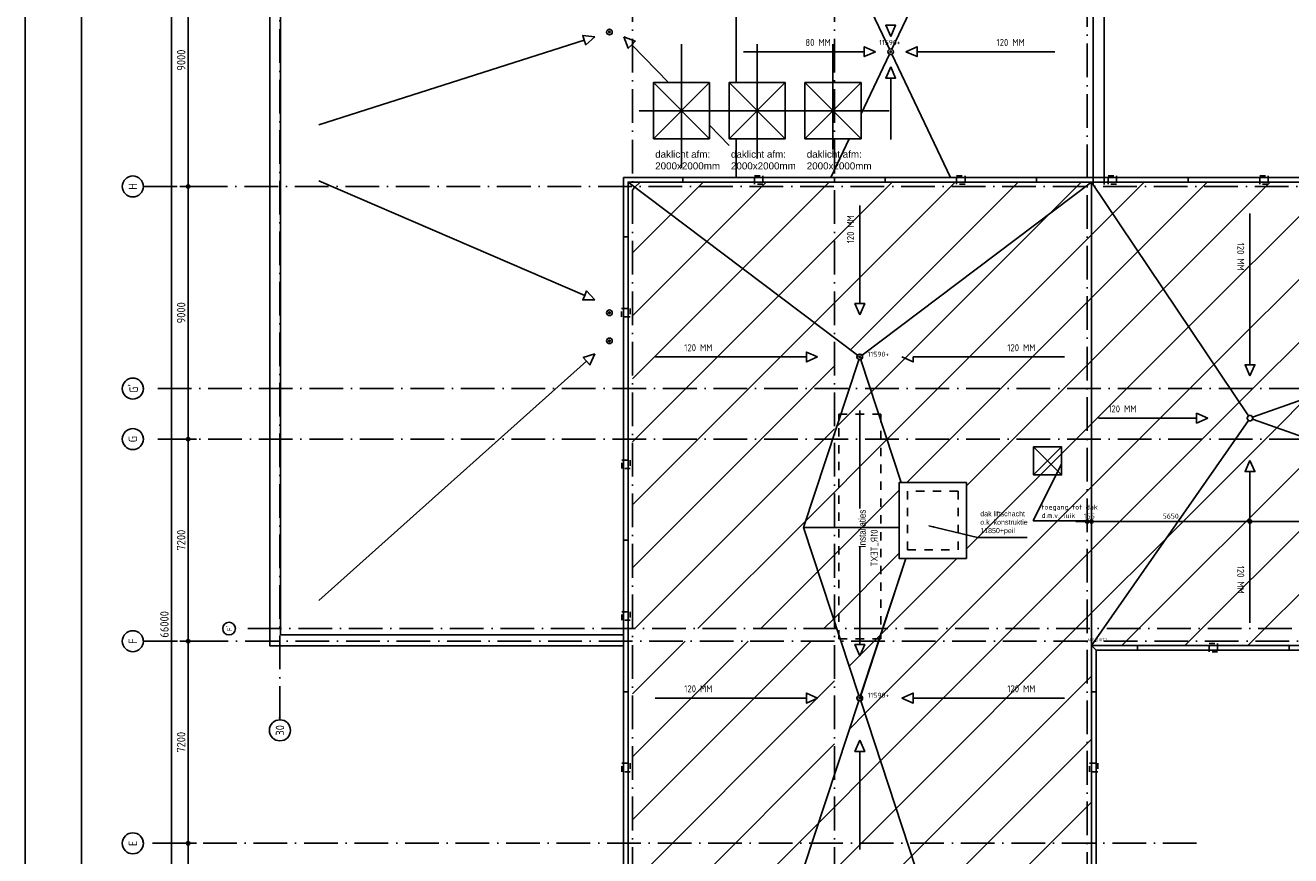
# Model space of a CAD drawing. Extents: x -9573 to 237800, y 0 to 168200.
# Tile 5 of 37: x -9573 to 35513, y 78140 to 107721. Entities that reach past the tile are written whole.
import ezdxf
from ezdxf.enums import TextEntityAlignment as Align

# ---------------------------------------------------------------- set-up
doc = ezdxf.new("R2010")
doc.units = 0
doc.header["$LTSCALE"] = 200
for name, pattern in [('DASHDOT', [9, 6, -1.5, 0, -1.5]), ('DASHED', [3, 1.5, -1.5]), ('HIDDEN', [2, 1, -1])]:
    doc.linetypes.add(name, pattern=pattern)
doc.layers.get('0').update_dxf_attribs({"linetype": 'CONTINUOUS'})
doc.layers.get('DEFPOINTS').update_dxf_attribs({"linetype": 'CONTINUOUS'})
for name, color, linetype in [('00KAD025', 2, 'CONTINUOUS'), ('00KAD070', 5, 'CONTINUOUS'), ('AL$1----_ALGEMEEN', 7, 'CONTINUOUS'), ('AL$1----_MAATVOERING', 7, 'CONTINUOUS'), ('AL$1----_TEKST', 7, 'CONTINUOUS'), ('AL$7----_STRAMIEN', 1, 'DASHDOT'), ('AL$8----_HULPLIJNEN', 2, 'CONTINUOUS'), ('AL27----_DAKEN', 7, 'CONTINUOUS'), ('AL27---_DAKAFSCHOT', 7, 'CONTINUOUS'), ('ALN-----_BLOCKNAAM', 2, 'CONTINUOUS'), ('BL$4----', 7, 'CONTINUOUS'), ('FUNKTIE', 6, 'CONTINUOUS'), ('MV-STRAMIEN', 7, 'CONTINUOUS')]:
    doc.layers.add(name, color=color, linetype=linetype)
doc.styles.get("Standard").update_dxf_attribs({"font": 'ISOCP'})
doc.styles.add('TECHNIC', font='technic_.ttf')
doc.dimstyles.new('018STIP100UIT', dxfattribs={"dimscale": 100, "dimtxt": 1.8, "dimasz": 2, "dimexe": 2, "dimexo": 3, "dimgap": 1, "dimtad": 1, "dimdec": 4, "dimrnd": 1, "dimtxsty": 'STANDARD', "dimblk": 'MSTR3', "dimblk1": 'MSTR3', "dimblk2": 'MSTR3', "dimsah": 1, "dimcen": 3, "dimdle": 1.25, "dimse1": 1, "dimse2": 1, "dimclrd": 256, "dimclre": 1, "dimclrt": 7, "dimazin": 3, "dimtfac": 0.75, "dimtdec": 4, "dimtix": 1, "dimtmove": 0, "dimatfit": 3, "dimtvp": 1.5, "dimtolj": 1, "dimtzin": 0})
doc.dimstyles.new('025RADI100UIT', dxfattribs={"dimscale": 100, "dimtxt": 2.5, "dimasz": 2, "dimexe": 2, "dimexo": 3, "dimgap": 1, "dimtad": 1, "dimdec": 4, "dimrnd": 1, "dimtxsty": 'STANDARD', "dimcen": 3, "dimdle": 1.25, "dimse1": 1, "dimse2": 1, "dimclrd": 7, "dimclre": 1, "dimazin": 3, "dimtfac": 0.75, "dimtdec": 4, "dimtofl": 0, "dimtmove": 0, "dimatfit": 3, "dimtvp": 1.5, "dimtolj": 1, "dimtzin": 0})
doc.dimstyles.new('030STIP100UIT', dxfattribs={"dimscale": 100, "dimtxt": 3, "dimasz": 2, "dimexe": 2, "dimexo": 3, "dimgap": 1, "dimtad": 1, "dimdec": 4, "dimrnd": 1, "dimtxsty": 'STANDARD', "dimblk": 'MSTR3', "dimcen": 3, "dimdle": 1.25, "dimse1": 1, "dimse2": 1, "dimclrd": 7, "dimclre": 1, "dimazin": 3, "dimtfac": 0.75, "dimtdec": 4, "dimtix": 1, "dimtmove": 0, "dimatfit": 3, "dimtvp": 1.5, "dimtolj": 1, "dimtzin": 0})

# ---------------------------------------------------------------- blocks, each defined once
blk = doc.blocks.new('01R_TEXT')
at = {"layer": 'ALN-----_BLOCKNAAM', "linetype": 'CONTINUOUS'}
blk.add_text('01R_TEXT', height=500, dxfattribs=at).set_placement((0, 0))
blk = doc.blocks.new('MSTR3')
at = {"color": 0, "linetype": 'CONTINUOUS'}
for p, q in [((-1, 0), (0, 0)), ((0, 1.5), (0, 0)), ((0, 0), (0, -1.5)), ((0, 0), (1.5, 0))]:
    blk.add_line(p, q, dxfattribs=at)
blk.add_circle((0, 0), 0.3, dxfattribs=at)
blk = doc.blocks.new('*D23')
at = {"linetype": 'BYBLOCK'}
for p, q in [((28060, 90046), (27860, 90046)), ((28260, 90046), (28415, 90046)), ((28615, 90046), (28815, 90046))]:
    blk.add_line(p, q, dxfattribs=at)
at = {"layer": 'DEFPOINTS', "color": 0, "linetype": 'BYBLOCK'}
for p in [(28415, 101826), (28260, 94780), (28415, 90046)]:
    blk.add_point(p, dxfattribs=at)
at = {"linetype": 'BYBLOCK', "xscale": 200, "yscale": 200, "zscale": 200}
blk.add_blockref('MSTR3', (28260, 90046), dxfattribs=at)
at = {"linetype": 'BYBLOCK', "xscale": 200, "yscale": 200, "zscale": 200, "rotation": 180}
blk.add_blockref('MSTR3', (28415, 90046), dxfattribs=at)
at = {"color": 7, "linetype": 'BYBLOCK', "insert": (28337, 90236), "char_height": 180, "attachment_point": 5}
blk.add_mtext('\\A1;155', dxfattribs=at)
blk = doc.blocks.new('*D29')
at = {"linetype": 'BYBLOCK'}
blk.add_line((39511, 90046), (34263, 90046), dxfattribs=at)
at = {"layer": 'DEFPOINTS', "color": 0, "linetype": 'BYBLOCK'}
for p in [(34063, 93726), (39711, 91726), (34063, 90046)]:
    blk.add_point(p, dxfattribs=at)
at = {"linetype": 'BYBLOCK', "xscale": 200, "yscale": 200, "zscale": 200, "rotation": 180}
blk.add_blockref('MSTR3', (34063, 90046), dxfattribs=at)
at = {"linetype": 'BYBLOCK', "xscale": 200, "yscale": 200, "zscale": 200}
blk.add_blockref('MSTR3', (39711, 90046), dxfattribs=at)
at = {"color": 7, "linetype": 'BYBLOCK', "insert": (36887, 90236), "char_height": 180, "attachment_point": 5}
blk.add_mtext('\\A1;5648', dxfattribs=at)
blk = doc.blocks.new('*D30')
at = {"linetype": 'BYBLOCK'}
blk.add_line((33863, 90046), (28612, 90046), dxfattribs=at)
at = {"layer": 'DEFPOINTS', "color": 0, "linetype": 'BYBLOCK'}
for p in [(28412, 102135), (34063, 93726), (28412, 90046)]:
    blk.add_point(p, dxfattribs=at)
at = {"linetype": 'BYBLOCK', "xscale": 200, "yscale": 200, "zscale": 200, "rotation": 180}
blk.add_blockref('MSTR3', (28412, 90046), dxfattribs=at)
at = {"linetype": 'BYBLOCK', "xscale": 200, "yscale": 200, "zscale": 200}
blk.add_blockref('MSTR3', (34063, 90046), dxfattribs=at)
at = {"color": 7, "linetype": 'BYBLOCK', "insert": (31238, 90236), "char_height": 180, "attachment_point": 5}
blk.add_mtext('\\A1;5650', dxfattribs=at)
blk = doc.blocks.new('1010')
at = {"layer": 'AL$7----_STRAMIEN', "color": 7, "linetype": 'CONTINUOUS'}
blk.add_circle((0, 750), 750, dxfattribs=at)
at = {"layer": 'ALN-----_BLOCKNAAM', "linetype": 'CONTINUOUS'}
blk.add_text('1010', height=100, dxfattribs=at).set_placement((0, 0))
blk = doc.blocks.new('*D62')
at = {"color": 7, "linetype": 'BYBLOCK'}
blk.add_line((-4367, 53581), (-4367, 119181), dxfattribs=at)
at = {"layer": 'DEFPOINTS', "color": 0, "linetype": 'BYBLOCK'}
for p in [(-5367, 119381), (-4367, 119381), (11165, 53381)]:
    blk.add_point(p, dxfattribs=at)
at = {"color": 7, "linetype": 'BYBLOCK', "xscale": 200, "yscale": 200, "zscale": 200}
for p, rotation in [((-4367, 119381), 90), ((-4367, 53381), 270)]:
    blk.add_blockref('MSTR3', p, dxfattribs=dict(at, rotation=rotation))
at = {"color": 0, "linetype": 'BYBLOCK', "insert": (-4617, 86381), "char_height": 300, "attachment_point": 5, "rotation": 90}
blk.add_mtext('\\A1;66000', dxfattribs=at)
blk = doc.blocks.new('*D68')
at = {"color": 7, "linetype": 'BYBLOCK'}
blk.add_line((-3770, 93181), (-3770, 101781), dxfattribs=at)
at = {"layer": 'DEFPOINTS', "color": 0, "linetype": 'BYBLOCK'}
for p in [(-3770, 101981), (-775, 101981), (-775, 92981)]:
    blk.add_point(p, dxfattribs=at)
at = {"color": 7, "linetype": 'BYBLOCK', "xscale": 200, "yscale": 200, "zscale": 200}
for p, rotation in [((-3770, 101981), 90), ((-3770, 92981), 270)]:
    blk.add_blockref('MSTR3', p, dxfattribs=dict(at, rotation=rotation))
at = {"color": 0, "linetype": 'BYBLOCK', "insert": (-4020, 97481), "char_height": 300, "attachment_point": 5, "rotation": 90}
blk.add_mtext('\\A1;9000', dxfattribs=at)
blk = doc.blocks.new('*D69')
at = {"color": 7, "linetype": 'BYBLOCK'}
blk.add_line((-3770, 85981), (-3770, 92781), dxfattribs=at)
at = {"layer": 'DEFPOINTS', "color": 0, "linetype": 'BYBLOCK'}
for p in [(-3770, 92981), (-775, 92981), (-775, 85781)]:
    blk.add_point(p, dxfattribs=at)
at = {"color": 7, "linetype": 'BYBLOCK', "xscale": 200, "yscale": 200, "zscale": 200}
for p, rotation in [((-3770, 92981), 90), ((-3770, 85781), 270)]:
    blk.add_blockref('MSTR3', p, dxfattribs=dict(at, rotation=rotation))
at = {"color": 0, "linetype": 'BYBLOCK', "insert": (-4020, 89381), "char_height": 300, "attachment_point": 5, "rotation": 90}
blk.add_mtext('\\A1;7200', dxfattribs=at)
blk = doc.blocks.new('*D70')
at = {"color": 7, "linetype": 'BYBLOCK'}
blk.add_line((-3770, 78781), (-3770, 85581), dxfattribs=at)
at = {"layer": 'DEFPOINTS', "color": 0, "linetype": 'BYBLOCK'}
for p in [(-3770, 85781), (-775, 85781), (-775, 78581)]:
    blk.add_point(p, dxfattribs=at)
at = {"color": 7, "linetype": 'BYBLOCK', "xscale": 200, "yscale": 200, "zscale": 200}
for p, rotation in [((-3770, 85781), 90), ((-3770, 78581), 270)]:
    blk.add_blockref('MSTR3', p, dxfattribs=dict(at, rotation=rotation))
at = {"color": 0, "linetype": 'BYBLOCK', "insert": (-4020, 82181), "char_height": 300, "attachment_point": 5, "rotation": 90}
blk.add_mtext('\\A1;7200', dxfattribs=at)
blk = doc.blocks.new('*D71')
at = {"color": 7, "linetype": 'BYBLOCK'}
blk.add_line((-3770, 71581), (-3770, 78381), dxfattribs=at)
at = {"layer": 'DEFPOINTS', "color": 0, "linetype": 'BYBLOCK'}
for p in [(-3770, 78581), (-775, 78581), (-775, 71381)]:
    blk.add_point(p, dxfattribs=at)
at = {"color": 7, "linetype": 'BYBLOCK', "xscale": 200, "yscale": 200, "zscale": 200}
for p, rotation in [((-3770, 78581), 90), ((-3770, 71381), 270)]:
    blk.add_blockref('MSTR3', p, dxfattribs=dict(at, rotation=rotation))
at = {"color": 0, "linetype": 'BYBLOCK', "insert": (-4020, 74981), "char_height": 300, "attachment_point": 5, "rotation": 90}
blk.add_mtext('\\A1;7200', dxfattribs=at)
blk = doc.blocks.new('*D83')
at = {"color": 7, "linetype": 'BYBLOCK'}
blk.add_line((-3770, 102181), (-3770, 110781), dxfattribs=at)
at = {"layer": 'DEFPOINTS', "color": 0, "linetype": 'BYBLOCK'}
for p in [(-5367, 110981), (-3770, 110981), (-279, 101981)]:
    blk.add_point(p, dxfattribs=at)
at = {"color": 7, "linetype": 'BYBLOCK', "xscale": 200, "yscale": 200, "zscale": 200}
for p, rotation in [((-3770, 110981), 90), ((-3770, 101981), 270)]:
    blk.add_blockref('MSTR3', p, dxfattribs=dict(at, rotation=rotation))
at = {"color": 0, "linetype": 'BYBLOCK', "insert": (-4020, 106481), "char_height": 300, "attachment_point": 5, "rotation": 90}
blk.add_mtext('\\A1;9000', dxfattribs=at)
blk = doc.blocks.new('1011')
at = {"layer": 'AL$7----_STRAMIEN', "color": 7, "linetype": 'CONTINUOUS'}
blk.add_circle((-750, 0), 750, dxfattribs=at)
at = {"layer": 'ALN-----_BLOCKNAAM', "linetype": 'CONTINUOUS'}
blk.add_text('1011', height=100, dxfattribs=at).set_placement((0, 0))

msp = doc.modelspace()

# ---------------------------------------------------------------- hatches: boundary and pattern name
at = {"layer": 'BL$4----'}
h = msp.add_hatch(dxfattribs=at)
h.set_pattern_fill('ANSI31', color=256, scale=500, style=0)
h.paths.add_polyline_path([(11905.12166, 102135.22757), (28414.76887, 102135.22757), (20160.12166, 95905.40396)])
h = msp.add_hatch(dxfattribs=at)
h.set_pattern_fill('ANSI31', color=256, scale=500, style=0)
h.paths.add_polyline_path([(19260.12166, 94780.58036), (19260.12166, 96584.43305), (12109.80749, 101980.58036), (12060.12166, 101980.58036), (12060.12166, 94780.58036)])
h.paths.add_polyline_path([(18256.60215, 96081.46126), (18656.60215, 95905.40396), (18256.60215, 95729.34667), (18256.60215, 95905.40396)], flags=16)
h.paths.add_polyline_path([(12060.12166, 94780.58036), (12060.12166, 92980.58036), (19197.24423, 92980.58036), (19260.12166, 93171.57618), (19260.12166, 94780.58036)])
h.paths.add_polyline_path([(12060.12166, 92980.58036), (12060.12166, 86230.58036), (19260.12166, 86230.58036), (19260.12166, 86488.97757), (18160.12166, 89830.22757), (19197.24423, 92980.58036)])
h.paths.add_polyline_path([(13842.52534, 96423.35438), (14917.52534, 96423.35438), (14917.52534, 96048.30516), (13842.52534, 96048.30516)], flags=24)
h = msp.add_hatch(dxfattribs=at)
h.set_pattern_fill('ANSI31', color=256, scale=500, style=0)
h.paths.add_polyline_path([(28414.76887, 102135.22757), (20239.94103, 95965.46765), (20260.12166, 95905.22757), (20192.59357, 95806.77052), (21633.31543, 91430.40149), (23960.12413, 91430.40149), (23960.12413, 88730.40396), (21798.03981, 88730.40396), (20185.12166, 83850.21251), (20260.12166, 83755.22757), (20191.39242, 83660.24262), (22160.12166, 77680.22757), (20191.39242, 71700.21251), (20260.12166, 71605.22757), (20191.39242, 71510.24262), (22160.12166, 65530.22757), (20191.39242, 59550.21251), (20260.12166, 59455.22757), (20239.94103, 59394.98749), (28414.76887, 53225.40396)])
h = msp.add_hatch(dxfattribs=at)
h.set_pattern_fill('ANSI31', color=256, scale=500, style=0)
h.paths.add_polyline_path([(33353.92556, 94780.58036), (28516.32191, 101980.58036), (28414.76887, 101980.58036), (28414.76887, 94780.58036)])
h.paths.add_polyline_path([(28414.76887, 94780.58036), (28414.76887, 92980.58036), (33543.07593, 92980.58036), (34005.55623, 93643.56381, -0.5272659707), (34006.99909, 93808.58476), (33353.92556, 94780.58036)])
h.paths.add_polyline_path([(32159.24936, 93901.63765), (32559.24936, 93725.58036), (32159.24936, 93549.52306), (32159.24936, 93725.58036)], flags=16)
h.paths.add_polyline_path([(28414.76887, 92980.58036), (28414.76887, 86230.58036), (28834.4486, 86230.58036), (33543.07593, 92980.58036)])
h.paths.add_polyline_path([(28950.7951, 94243.53077), (30025.7951, 94243.53077), (30025.7951, 93868.48156), (28950.7951, 93868.48156)], flags=24)
h.paths.add_polyline_path([(28144.71734, 90371.21576), (28530.17319, 90371.21576), (28530.17319, 90101.21576), (28144.71734, 90101.21576)], flags=9)
h.paths.add_polyline_path([(30967.52161, 90371.21576), (31507.66334, 90371.21576), (31507.66334, 90101.21576), (30967.52161, 90101.21576)], flags=24)
h = msp.add_hatch(dxfattribs=at)
h.set_pattern_fill('ANSI31', color=256, scale=500, style=0)
h.paths.add_polyline_path([(28412.41608, 102135.22757), (62305.12166, 102135.22757), (56654.76887, 93725.58036), (51006.76887, 95725.58036), (45358.76887, 93725.58036), (39710.76887, 95725.58036), (34062.76887, 93725.58036)])
h.paths.add_polyline_path([(28412.41608, 85625.58036), (62305.12166, 85625.58036), (56654.76887, 93725.58036), (51006.76887, 91725.58036), (45358.76887, 93725.58036), (39710.76887, 91725.58036), (34062.76887, 93725.58036)])
h = msp.add_hatch(dxfattribs=at)
h.set_pattern_fill('ANSI31', color=256, scale=500, style=0)
h.paths.add_polyline_path([(20127.64974, 95806.77052), (18160.12166, 89830.22757), (20128.8509, 83850.21251), (20191.39242, 83850.21251), (21798.03981, 88730.40396), (21560.12413, 88730.40396), (21560.12413, 91430.40149), (21633.31543, 91430.40149), (20192.59357, 95806.77052)])
h = msp.add_hatch(dxfattribs=at)
h.set_pattern_fill('ANSI31', color=256, scale=500, style=0)
h.paths.add_polyline_path([(34062.76887, 93725.58036), (39710.76887, 95725.58036), (45358.76887, 93725.58036), (51006.76887, 95725.58036), (56654.76887, 93725.58036), (51006.76887, 91725.58036), (45358.76887, 93725.58036), (39710.76887, 91725.58036)])
h = msp.add_hatch(dxfattribs=at)
h.set_pattern_fill('ANSI31', color=256, scale=500, style=0)
h.paths.add_polyline_path([(16881.02196, 56980.58036), (12060.12166, 56980.58036), (12060.12166, 53380.58036), (12110.74243, 53380.58036)])
h.paths.add_polyline_path([(18604.44996, 64180.58036), (12060.12166, 64180.58036), (12060.12166, 56980.58036), (16881.02196, 56980.58036), (19260.12166, 58776.02209), (19260.12166, 62188.97757)])
h.paths.add_polyline_path([(18256.60215, 59455.40396), (18256.60215, 59631.46126), (18656.60215, 59455.40396), (18256.60215, 59279.34667)], flags=16)
h.paths.add_polyline_path([(19260.12166, 68871.47757), (19260.12166, 71380.58036), (12060.12166, 71380.58036), (12060.12166, 64180.58036), (18604.44996, 64180.58036), (18160.12166, 65530.22757)])
h.paths.add_polyline_path([(18160.12166, 77680.22757), (18456.5341, 78580.58036), (12060.12166, 78580.58036), (12060.12166, 71380.58036), (19260.12166, 71380.58036), (19260.12166, 74338.97757)])
h.paths.add_polyline_path([(18256.60215, 71605.40396), (18256.60215, 71781.46126), (18656.60215, 71605.40396), (18256.60215, 71429.34667)], flags=16)
h.paths.add_polyline_path([(19260.12166, 85780.58036), (12060.12166, 85780.58036), (12060.12166, 78580.58036), (18456.5341, 78580.58036), (19260.12166, 81021.47757)])
h.paths.add_polyline_path([(18256.60215, 83755.40396), (18256.60215, 83931.46126), (18656.60215, 83755.40396), (18256.60215, 83579.34667)], flags=16)
h.paths.add_polyline_path([(12050.29171, 53355.91411), (12679.95161, 53355.91411), (12679.95161, 53504.89382), (12050.29171, 53504.89382)], flags=9)
h.paths.add_polyline_path([(13842.52534, 59973.35438), (14917.52534, 59973.35438), (14917.52534, 59598.30516), (13842.52534, 59598.30516)], flags=24)
h.paths.add_polyline_path([(13842.52534, 72123.35438), (14917.52534, 72123.35438), (14917.52534, 71748.30516), (13842.52534, 71748.30516)], flags=24)
h.paths.add_polyline_path([(12827.8931, 77256.21699), (15084.86696, 77256.21699), (15084.86696, 76986.21699), (12827.8931, 76986.21699)], flags=24)
h.paths.add_polyline_path([(13842.52534, 84273.35438), (14917.52534, 84273.35438), (14917.52534, 83898.30516), (13842.52534, 83898.30516)], flags=24)
h = msp.add_hatch(dxfattribs=at)
h.set_pattern_fill('ANSI31', color=256, scale=500, style=0)
edge = h.paths.add_edge_path()
edge.add_arc((20160.12166, 83755.22757), 100, 251.777519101, 288.222480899, ccw=False)
edge.add_line((20128.8509, 83660.24262), (18160.12166, 77680.22757))
edge.add_line((18160.12166, 77680.22757), (22160.12166, 77680.22757))
edge.add_line((22160.12166, 77680.22757), (20191.39242, 83660.24262))
edge = h.paths.add_edge_path()
edge.add_arc((20160.12166, 71605.22757), 100, 71.777519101, 108.222480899)
edge.add_line((20128.8509, 71700.21251), (18160.12166, 77680.22757))
edge.add_line((18160.12166, 77680.22757), (22160.12166, 77680.22757))
edge.add_line((22160.12166, 77680.22757), (20191.39242, 71700.21251))

# ---------------------------------------------------------------- linework, layer by layer
at = {"layer": '00KAD025', "linetype": 'CONTINUOUS'}
msp.add_line((-9573.16213, 168200), (-9573.16213, 0), dxfattribs=at)
at = {"layer": '00KAD070', "linetype": 'CONTINUOUS'}
msp.add_line((-7573.16213, 166200), (-7573.16213, 2000), dxfattribs=at)
at = {"layer": 'AL$1----_ALGEMEEN', "linetype": 'DASHED'}
msp.add_lwpolyline([(20909.94527, 93870.40396), (20909.94527, 85870.40396), (19409.94527, 85870.40396), (19409.94527, 93870.40396)], close=True, dxfattribs=at)
at = {"layer": 'AL$7----_STRAMIEN', "color": 1}
for p, q in [((28260.12166, 128672.44825), (28260.12166, 48441.6449)), ((-499.87834, 82980.29002), (-499.87834, 124517.90623)), ((12060.12166, 48441.6449), (12060.12166, 124517.90623)), ((32160.12166, 78580.58036), (-5367.20421, 78580.58036))]:
    msp.add_line(p, q, dxfattribs=at)
for points in [[(19260.12166, 48441.6449), (19260.12166, 124493.05023)], [(-5367.20421, 101980.58036), (233965.12151, 101980.58036)], [(233960.29813, 94780.58036), (-5367.20421, 94780.58036)], [(233960.29813, 92980.58036), (-5367.20421, 92980.58036)], [(233568.74068, 86230.58036), (-2089.62728, 86230.58036)], [(84060.12166, 85780.58036), (-5351.03716, 85780.58036)]]:
    msp.add_lwpolyline(points, dxfattribs=at)
at = {"layer": 'AL$8----_HULPLIJNEN'}
for points in [[(13803.93484, 107055.58038), (13803.93484, 102649.06785)], [(16503.93484, 107055.58038), (16503.93484, 102980.74522)], [(19203.93484, 107055.58038), (19203.93484, 103291.6925)], [(12295.12166, 104680.58035), (21205.12166, 104680.58035)]]:
    msp.add_lwpolyline(points, dxfattribs=at)
at = {"layer": 'AL27----_DAKEN'}
for p, q in [((15760.12166, 119990.58036), (15760.12166, 105680.58035)), ((19260.12166, 110980.58036), (21217.1283, 106870.86641)), ((23260.12166, 110980.58036), (21303.11502, 106870.86641)), ((10343.84779, 107194.8403), (890.80393, 104181.12608)), ((10343.84779, 107194.8403), (890.80393, 104181.12608)), ((12033.55188, 107028.98402), (13339.26739, 105680.58035)), ((20319.4016, 106780.58036), (16016.30848, 106780.58036)), ((20203.93484, 104562.58804), (21217.1283, 106690.2943)), ((23393.62299, 102300.22757), (21303.11502, 106690.2943)), ((22200.84172, 106780.58036), (27114.43941, 106780.58036)), ((12803.93484, 103680.58035), (14803.93484, 105680.58035)), ((14803.93484, 103680.58035), (12803.93484, 105680.58035)), ((15503.93484, 103680.58035), (17503.93484, 105680.58035)), ((17503.93484, 103680.58035), (15503.93484, 105680.58035)), ((18203.93484, 103680.58035), (20203.93484, 105680.58035)), ((20203.93484, 103680.58035), (18203.93484, 105680.58035)), ((21260.12166, 105839.86029), (21260.12166, 103656.90017)), ((14803.93484, 104168.02808), (15503.93484, 103445.14277)), ((15760.12166, 103680.58035), (15760.12166, 102300.22757)), ((19126.62033, 102300.22757), (19783.93118, 103680.58035)), ((10357.62174, 98099.34083), (890.80393, 102180.03463))]:
    msp.add_line(p, q, dxfattribs=at)
at = {"layer": 'AL27----_DAKEN', "color": 1}
for points in [[(11740.12193, 85620.58036), (-864.87832, 85620.58036), (-864.87832, 119990.58036), (28870.12166, 119990.58036), (28870.12166, 102050.58036)], [(11740.12193, 86010.58036), (-474.87832, 86010.58036), (-474.87832, 119600.58036), (28480.12166, 119600.58036), (28480.12166, 102050.58036)]]:
    msp.add_lwpolyline(points, dxfattribs=at)
at = {"layer": 'AL27----_DAKEN'}
for points in [[(10724.94899, 107316.33874), (10290.37107, 107362.57941), (10343.84779, 107194.8403)], [(10724.94899, 107316.33874), (10397.3245, 107027.10118), (10343.84779, 107194.8403)], [(11755.29433, 107316.33874), (12160.02912, 107151.45721), (12033.55188, 107028.98402)], [(11755.29433, 107316.33874), (11907.07465, 106906.51084), (12033.55188, 107028.98402)], [(21260.12166, 107321.30042), (21084.06436, 107721.30042), (21260.12166, 107721.30042)], [(21260.12166, 107321.30042), (21436.17895, 107721.30042), (21260.12166, 107721.30042)], [(20719.4016, 106780.58036), (20319.4016, 106956.63765), (20319.4016, 106780.58036)], [(21800.84172, 106780.58036), (22200.84172, 106956.63765), (22200.84172, 106780.58036)], [(20719.4016, 106780.58036), (20319.4016, 106604.52306), (20319.4016, 106780.58036)], [(21800.84172, 106780.58036), (22200.84172, 106604.52306), (22200.84172, 106780.58036)], [(21260.12166, 106239.86029), (21084.06436, 105839.86029), (21260.12166, 105839.86029)], [(21260.12166, 106239.86029), (21436.17895, 105839.86029), (21260.12166, 105839.86029)], [(28414.76887, 85625.58036), (28414.76887, 101825.58036), (28414.76887, 102135.22757)], [(20160.12166, 97808.92347), (20160.12166, 101305.46167)], [(34062.76887, 95629.09987), (34062.76887, 101019.88777)], [(10724.94899, 97941.00356), (10287.93066, 97937.66422), (10357.62174, 98099.34083)], [(10724.94899, 97941.00356), (10427.31281, 98261.01743), (10357.62174, 98099.34083)], [(20160.12166, 97408.92347), (19984.06436, 97808.92347), (20160.12166, 97808.92347)], [(20160.12166, 97408.92347), (20336.17895, 97808.92347), (20160.12166, 97808.92347)], [(18656.60215, 95905.40396), (18256.60215, 96081.46126), (18256.60215, 95905.40396)], [(10426.7027, 95753.60669), (890.80393, 87231.12608)], [(10724.94899, 96020.15715), (10309.38231, 95884.87778), (10426.7027, 95753.60669)], [(10724.94899, 96020.15715), (10544.02308, 95622.3356), (10426.7027, 95753.60669)], [(18256.60215, 95905.40396), (12865.81425, 95905.40396)], [(18656.60215, 95905.40396), (18256.60215, 95729.34667), (18256.60215, 95905.40396)], [(21663.64117, 95905.40396), (22063.64117, 95729.34667), (22063.64117, 95905.40396)], [(22063.64117, 95905.40396), (27454.42907, 95905.40396)], [(34062.76887, 95229.09987), (33886.71157, 95629.09987), (34062.76887, 95629.09987)], [(34062.76887, 95229.09987), (34238.82617, 95629.09987), (34062.76887, 95629.09987)], [(20160.12166, 94001.88445), (20160.12166, 90505.34625)], [(32559.24936, 93725.58036), (32159.24936, 93901.63765), (32159.24936, 93725.58036)], [(32159.24936, 93725.58036), (28662.71116, 93725.58036)], [(32559.24936, 93725.58036), (32159.24936, 93549.52306), (32159.24936, 93725.58036)], [(26350.12156, 92702.15261), (27350.12156, 91702.15261)], [(27350.12156, 92702.15261), (26350.12156, 91702.15261)], [(34062.76887, 92222.06085), (33886.71158, 91822.06085), (34062.76887, 91822.06085)], [(34062.76887, 92222.06085), (34238.82617, 91822.06085), (34062.76887, 91822.06085)], [(34062.76887, 91822.06085), (34062.76887, 86431.27295)], [(20160.12166, 85658.92347), (20160.12166, 89155.46167)], [(20160.12166, 85258.92347), (19984.06436, 85658.92347), (20160.12166, 85658.92347)], [(20160.12166, 85258.92347), (20336.17895, 85658.92347), (20160.12166, 85658.92347)], [(18656.60215, 83755.40396), (18256.60215, 83931.46126), (18256.60215, 83755.40396)], [(21663.64117, 83755.40396), (22063.64117, 83931.46126), (22063.64117, 83755.40396)], [(18256.60215, 83755.40396), (12865.81425, 83755.40396)], [(18656.60215, 83755.40396), (18256.60215, 83579.34667), (18256.60215, 83755.40396)], [(21663.64117, 83755.40396), (22063.64117, 83579.34667), (22063.64117, 83755.40396)], [(22063.64117, 83755.40396), (27454.42907, 83755.40396)], [(20160.12166, 82251.88445), (19984.06436, 81851.88445), (20160.12166, 81851.88445)], [(20160.12166, 82251.88445), (20336.17895, 81851.88445), (20160.12166, 81851.88445)], [(20160.12166, 81851.88445), (20160.12166, 78355.34625)]]:
    msp.add_lwpolyline(points, dxfattribs=at)
for points in [[(12803.93484, 103680.58035), (12803.93484, 105680.58035), (14803.93484, 105680.58035), (14803.93484, 103680.58035)], [(15503.93484, 103680.58035), (15503.93484, 105680.58035), (17503.93484, 105680.58035), (17503.93484, 103680.58035)], [(18203.93484, 103680.58035), (18203.93484, 105680.58035), (20203.93484, 105680.58035), (20203.93484, 103680.58035)], [(26350.12156, 92702.15261), (26350.12156, 91702.15261), (27350.12156, 91702.15261), (27350.12156, 92702.15261)], [(21560.12413, 91430.40149), (21560.12413, 88730.40396), (23960.12413, 88730.40396), (23960.12413, 91430.40149)]]:
    msp.add_lwpolyline(points, close=True, dxfattribs=at)
at = {"layer": 'AL27----_DAKEN', "color": 1, "linetype": 'HIDDEN'}
for points in [[(16410.12166, 102062.81577), (16410.12166, 102362.81577), (16710.12166, 102362.81577), (16710.12166, 102062.81577)], [(23610.12166, 102062.81577), (23610.12166, 102362.81577), (23910.12166, 102362.81577), (23910.12166, 102062.81577)], [(29010.12166, 102062.81577), (29010.12166, 102362.81577), (29310.12166, 102362.81577), (29310.12166, 102062.81577)], [(34410.12166, 102062.81577), (34410.12166, 102362.81577), (34710.12166, 102362.81577), (34710.12166, 102062.81577)], [(11972.62166, 97330.40396), (11672.62166, 97330.40396), (11672.62166, 97630.40396), (11972.62166, 97630.40396)], [(11982.44526, 91930.40396), (11682.44526, 91930.40396), (11682.44526, 92230.40396), (11982.44526, 92230.40396)], [(11982.44526, 86530.40396), (11682.44526, 86530.40396), (11682.44526, 86830.40396), (11982.44526, 86830.40396)], [(32610.12166, 85397.99216), (32610.12166, 85697.99216), (32910.12166, 85697.99216), (32910.12166, 85397.99216)], [(11982.44526, 81130.40396), (11682.44526, 81130.40396), (11682.44526, 81430.40396), (11982.44526, 81430.40396)], [(28647.26887, 81130.40396), (28347.26887, 81130.40396), (28347.26887, 81430.40396), (28647.26887, 81430.40396)]]:
    msp.add_lwpolyline(points, close=True, dxfattribs=at)
at = {"layer": 'AL27----_DAKEN', "color": 4}
for points in [[(11740.12166, 102300.22757), (11740.12166, 53060.58036), (28579.76887, 53060.58036), (28579.76887, 85460.58036), (62140.12166, 85460.58036), (62140.12166, 53060.58036), (78979.76887, 53060.58036), (78979.76887, 102300.22757)], [(11905.12166, 102135.22757), (11905.12166, 53225.58036), (28414.76887, 53225.58036), (28414.76887, 85625.58036), (62305.12166, 85625.58036), (62305.12166, 53225.58036), (78814.76887, 53225.58036), (78814.76887, 102135.22757)]]:
    msp.add_lwpolyline(points, close=True, dxfattribs=at)
for points in [[(11749.94526, 101980.40396), (11905.12166, 101980.40396)], [(13860.12166, 102135.22757), (13860.12166, 102290.40396)], [(19260.12166, 102135.22757), (19260.12166, 102290.40396)], [(21060.12166, 102135.22757), (21060.12166, 102290.40396)], [(26460.12166, 102135.22757), (26460.12166, 102290.40396)], [(31860.12166, 102135.22757), (31860.12166, 102290.40396)], [(11749.94526, 100180.40396), (11905.12166, 100180.40396)], [(11749.94526, 94780.40396), (11905.12166, 94780.40396)], [(11749.94526, 89380.40396), (11905.12166, 89380.40396)], [(30060.12166, 85470.40396), (30060.12166, 85625.58036)], [(35460.12166, 85470.40396), (35460.12166, 85625.58036)], [(11749.94526, 83980.40396), (11905.12166, 83980.40396)], [(28414.76887, 83980.40396), (28569.94526, 83980.40396)], [(11749.94526, 78580.40396), (11905.12166, 78580.40396)], [(28414.76887, 78580.40396), (28569.94526, 78580.40396)]]:
    msp.add_lwpolyline(points, dxfattribs=at)
at = {"layer": 'AL27----_DAKEN', "color": 1, "linetype": 'DASHED'}
msp.add_lwpolyline([(21860.12413, 91130.40149), (21860.12413, 89030.40396), (23660.12413, 89030.40396), (23660.12413, 91130.40149)], close=True, dxfattribs=at)
at = {"layer": 'AL27----_DAKEN', "color": 4, "linetype": 'HIDDEN'}
msp.add_lwpolyline([(28579.76887, 85460.58036), (28414.76887, 85625.58036)], dxfattribs=at)
at = {"layer": 'AL27---_DAKAFSCHOT', "color": 1}
msp.add_line((21560.12413, 91430.40149), (21560.12413, 88730.40396), dxfattribs=at)
for points in [[(20128.8509, 83660.24262, -0.3238467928), (20060.12166, 83755.22757, -0.3238467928), (20128.8509, 83850.21251), (18160.12166, 89830.22757), (20128.8509, 95810.24262, -0.3238467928), (20060.12166, 95905.22757, -0.163043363), (20080.30105, 95965.46601), (11905.12166, 102135.05117), (11905.12166, 53225.40396), (20080.30105, 59394.98913, -0.163043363), (20060.12166, 59455.22757, -0.3238467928), (20128.8509, 59550.21251), (18160.12166, 65530.22757), (20128.8509, 71510.24262, -0.3238467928), (20060.12166, 71605.22757, -0.3238467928), (20128.8509, 71700.21251), (18160.12166, 77680.22757)], [(28414.76887, 102135.05117), (11905.12166, 102135.05117), (20080.30105, 95965.46601, -0.4981300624), (20239.94103, 95965.46765)], [(62305.12166, 102135.22757), (28412.41608, 102135.22757), (34006.99909, 93808.58476, -0.4898802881), (34157.03334, 93758.96013), (39710.76887, 95725.58036), (45264.5044, 93758.96013, -0.7067374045), (45453.03334, 93758.96013), (51006.76887, 95725.58036), (56560.5044, 93758.96013, -0.4898802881), (56710.53865, 93808.58476)], [(34005.55623, 93643.56381, -0.2451672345), (33962.76887, 93725.58036, -0.2498066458), (34006.99909, 93808.58476), (28412.41608, 102135.22757), (28412.41608, 85625.58036)], [(45264.5044, 93758.96013), (39710.76887, 95725.58036), (34157.03334, 93758.96013, -0.0852882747), (34162.76887, 93725.58036, -0.0852882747), (34157.03334, 93692.20059), (39710.76887, 91725.58036), (45264.5044, 93692.20059, -0.0852882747), (45258.76887, 93725.58036, -0.0852882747)], [(56711.98151, 93643.56381, -0.4953127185), (56560.5044, 93692.20059), (51006.76887, 91725.58036), (45453.03334, 93692.20059, -0.7067374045), (45264.5044, 93692.20059), (39710.76887, 91725.58036), (34157.03334, 93692.20059, -0.4953127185), (34005.55623, 93643.56381), (28412.41608, 85625.58036), (62305.12166, 85625.58036)], [(20191.39242, 83660.24262, -0.1603752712), (20128.8509, 83660.24262), (18160.12166, 77680.22757), (22160.12166, 77680.22757)]]:
    msp.add_lwpolyline(points, format="xyb", close=True, dxfattribs=at)
for points in [[(28414.76887, 102135.22757), (20239.94103, 95965.46765), (20260.12166, 95905.22757), (20192.59357, 95806.77052), (21633.31543, 91430.40149), (23960.12413, 91430.40149), (23960.12413, 88730.40396), (21798.03981, 88730.40396), (20185.12166, 83850.21251), (20260.12166, 83755.22757), (20191.39242, 83660.24262), (22160.12166, 77680.22757), (20191.39242, 71700.21251), (20260.12166, 71605.22757), (20191.39242, 71510.24262), (22160.12166, 65530.22757), (20191.39242, 59550.21251), (20260.12166, 59455.22757), (20239.94103, 59394.98749), (28414.76887, 53225.40396)], [(20127.64974, 95806.77052), (18160.12166, 89830.22757), (20128.8509, 83850.21251), (20191.39242, 83850.21251), (21798.03981, 88730.40396), (21560.12413, 88730.40396), (21560.12413, 91430.40149), (21633.31543, 91430.40149), (20192.59357, 95806.77052)]]:
    msp.add_lwpolyline(points, close=True, dxfattribs=at)
for points in [[(28414.76887, 102135.05117), (20239.94103, 95965.46765, -0.1630486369), (20260.12166, 95905.22757, -0.3238467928), (20191.39242, 95810.24262), (21633.31543, 91430.40149)], [(21798.03981, 88730.40396), (20191.39242, 83850.21251, -0.3238467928), (20260.12166, 83755.22757, -0.3238467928), (20191.39242, 83660.24262), (22160.12166, 77680.22757), (20191.39242, 71700.21251, -0.3238467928), (20260.12166, 71605.22757, -0.3238467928), (20191.39242, 71510.24262), (22160.12166, 65530.22757), (20191.39242, 59550.21251, -0.3238467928), (20260.12166, 59455.22757, -0.1630486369), (20239.94103, 59394.98749), (28414.76887, 53225.40396), (28414.76887, 102135.05117)], [(20191.39242, 95810.24262, -0.1603752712), (20128.8509, 95810.24262), (18160.12166, 89830.22757), (21560.12413, 89830.22757)], [(21633.31543, 91430.40149), (20191.39242, 95810.24262, -0.1603752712)], [(20191.39242, 83850.21251, 0.1603752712), (20128.8509, 83850.21251), (18160.12166, 89830.22757), (21560.12413, 89830.22757)], [(21798.03981, 88730.40396), (20191.39242, 83850.21251, 0.1603752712)]]:
    msp.add_lwpolyline(points, format="xyb", dxfattribs=at)
at = {"layer": 'AL27---_DAKAFSCHOT', "color": 4}
for centre in [(11240.12166, 107480.58036), (21260.12166, 106780.58036), (11240.12166, 97480.58036), (11240.12166, 96480.58036), (20160.12166, 95905.22757), (34062.76887, 93725.58036), (20160.12166, 83755.22757)]:
    msp.add_circle(centre, 100, dxfattribs=at)
at = {"layer": 'AL27---_DAKAFSCHOT'}
for centre in [(11240.12166, 107480.58036), (21260.12166, 106780.58036), (11240.12166, 97480.58036), (11240.12166, 96480.58036), (20160.12166, 95905.22757), (20160.12166, 83755.22757)]:
    msp.add_circle(centre, 30, dxfattribs=at)

# ---------------------------------------------------------------- block references
at = {"layer": 'AL$1----_ALGEMEEN'}
ref = msp.add_blockref('01R_TEXT', (20799.99881, 89762.82854), dxfattribs=dict(at, xscale=-0.5, yscale=0.5, zscale=0.5, rotation=90))
ref.add_attrib('FUNKTIE', 'Installaties', dxfattribs={"layer": 'FUNKTIE', "height": 250, "rotation": 90, "style": 'TECHNIC'}).set_placement((20371.42738, 89790.60632), align=Align.CENTER)
at = {"layer": 'AL$7----_STRAMIEN'}
ref = msp.add_blockref('1010', (-5367.20421, 101980.58036), dxfattribs=dict(at, xscale=0.5, yscale=0.5, zscale=0.5, rotation=90))
ref.add_attrib('STR-NAAM', 'H', dxfattribs={"color": 3, "linetype": 'CONTINUOUS', "height": 300, "rotation": 90}).set_placement((-5742.20421, 101980.58036), align=Align.MIDDLE)
ref = msp.add_blockref('1010', (-5367.20421, 94780.58036), dxfattribs=dict(at, xscale=0.5, yscale=0.5, zscale=0.5, rotation=90))
ref.add_attrib('STR-NAAM', "G'", dxfattribs={"color": 3, "linetype": 'CONTINUOUS', "height": 300, "rotation": 90}).set_placement((-5742.20421, 94780.58036), align=Align.MIDDLE)
ref = msp.add_blockref('1010', (-5367.20421, 92980.58036), dxfattribs=dict(at, xscale=0.5, yscale=0.5, zscale=0.5, rotation=90))
ref.add_attrib('STR-NAAM', 'G', dxfattribs={"color": 3, "linetype": 'CONTINUOUS', "height": 300, "rotation": 90}).set_placement((-5742.20421, 92980.58036), align=Align.MIDDLE)
ref = msp.add_blockref('1010', (-5367.20421, 85780.58036), dxfattribs=dict(at, xscale=0.5, yscale=0.5, zscale=0.5, rotation=90))
ref.add_attrib('STR-NAAM', 'F', dxfattribs={"color": 3, "linetype": 'CONTINUOUS', "height": 300, "rotation": 90}).set_placement((-5742.20421, 85780.58036), align=Align.MIDDLE)
ref = msp.add_blockref('1010', (-2089.62728, 86230.58036), dxfattribs=dict(at, xscale=0.3, yscale=0.3, zscale=0.3, rotation=90))
ref.add_attrib('STR-NAAM', "F'", dxfattribs={"color": 3, "linetype": 'CONTINUOUS', "height": 180, "rotation": 90}).set_placement((-2314.62728, 86230.58036), align=Align.MIDDLE)
ref = msp.add_blockref('1011', (-499.87834, 82980.29002), dxfattribs=dict(at, xscale=0.5, yscale=0.5, zscale=0.5, rotation=90))
ref.add_attrib('STR-NAAM', '30', dxfattribs={"color": 3, "linetype": 'CONTINUOUS', "height": 300, "rotation": 90}).set_placement((-499.87834, 82605.29002), align=Align.MIDDLE)
ref = msp.add_blockref('1010', (-5367.20421, 78580.58036), dxfattribs=dict(at, xscale=0.5, yscale=0.5, zscale=0.5, rotation=90))
ref.add_attrib('STR-NAAM', 'E', dxfattribs={"color": 3, "linetype": 'CONTINUOUS', "height": 300, "rotation": 90}).set_placement((-5742.20421, 78580.58036), align=Align.MIDDLE)

# ---------------------------------------------------------------- texts
at = {"layer": 'AL$1----_ALGEMEEN', "char_height": 250, "width": 6242, "attachment_point": 1}
for insert in [(12870.01303, 103254.2092), (15570.01303, 103254.2092), (18270.01303, 103254.2092)]:
    msp.add_mtext('\\fArial|b0|i0|c0|p34;daklicht afm:\\P2000x2000mm', dxfattribs=dict(at, insert=insert))
at = {"layer": 'AL$1----_MAATVOERING', "color": 7, "char_height": 180, "attachment_point": 4}
for s, insert in [('toegang tot dak\\Pd.m.v. luik', (26633.2771, 90410.15802)), ('\\A1;\\fArial|b0|i0|c0|p34;dak liftschacht\\Po.k. konstruktie\\P11850+peil', (24451.32292, 89993.68617))]:
    msp.add_mtext(s, dxfattribs=dict(at, insert=insert))
at = {"layer": 'AL$1----_TEKST', "color": 4}
for p in [(20846.50296, 107021.11504), (20440.99298, 95914.3549), (20440.99298, 83764.3549)]:
    msp.add_text('11590+', height=180, dxfattribs=at).set_placement(p)
at = {"layer": 'AL27----_DAKEN', "char_height": 250, "width": 1902.82}
for s, insert, attachment_point in [('80 MM', (19125.77702, 107236.20717), 3), ('120 MM', (26033.63935, 107236.20717), 3), ('120 MM', (13905.02534, 96360.85438), 1), ('120 MM', (26415.21798, 96360.85438), 3), ('120 MM', (29013.2951, 94181.03077), 1), ('120 MM', (13905.02534, 84210.85438), 1), ('120 MM', (26415.21798, 84210.85438), 3)]:
    msp.add_mtext(s, dxfattribs=dict(at, insert=insert, attachment_point=attachment_point))
for insert, attachment_point, rotation in [((19704.67124, 100954.87773), 3, 90), ((33607.31846, 99980.67668), 7, 270.000000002), ((33607.31846, 87470.48404), 9, 270.000000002)]:
    msp.add_mtext('120 MM', dxfattribs=dict(at, insert=insert, attachment_point=attachment_point, rotation=rotation))
at = {"layer": 'ALN-----_BLOCKNAAM', "linetype": 'CONTINUOUS'}
msp.add_text('AFSCHOT3', height=100, dxfattribs=at).set_placement((28260.12166, 85780.40396))

# ---------------------------------------------------------------- dimensions: what is measured, and where the dimension line sits
at = {"layer": 'AL$1----_MAATVOERING', "color": 1}
for base, p1, p2, picture, middle in [((28412.41608, 90046.21576), (34062.76887, 93725.58036), (28412.41608, 102135.22757), '*D30', (31237.59248, 90236.21576)), ((28414.76887, 90046.21576), (28260.12166, 94780.40396), (28414.76887, 101825.58036), '*D23', (28337.44526, 90236.21576)), ((34062.76887, 90046.21576), (39710.76887, 91725.58036), (34062.76887, 93725.58036), '*D29', (36886.76887, 90236.21576))]:
    dim = msp.add_linear_dim(base=base, p1=p1, p2=p2, dimstyle='018STIP100UIT', dxfattribs=at)
    dim.commit()
    dim.dimension.update_dxf_attribs({"geometry": picture, "text_midpoint": middle})
at = {"layer": 'MV-STRAMIEN', "color": 7}
for base, p1, p2, picture, middle in [((-4367.204211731, 119380.5803562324), (11164.5133139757, 53380.5803561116), (-5367.204211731, 119380.5803562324), '*D62', (-4617.204211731, 86380.580356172)), ((-3769.87834, 110980.58036), (-279.07597, 101980.58036), (-5367.20421, 110980.58036), '*D83', (-4019.87834, 106480.58036)), ((-3769.87834, 101980.58036), (-775.30331, 92980.58036), (-775.30331, 101980.58036), '*D68', (-4019.87834, 97480.58036)), ((-3769.87834, 92980.58036), (-775.30331, 85780.58036), (-775.30331, 92980.58036), '*D69', (-4019.90787, 89380.58036)), ((-3769.87834, 85780.58036), (-775.30331, 78580.58036), (-775.30331, 85780.58036), '*D70', (-4019.90787, 82180.58036)), ((-3769.87834, 78580.58036), (-775.30331, 71380.58036), (-775.30331, 78580.58036), '*D71', (-4019.90787, 74980.58036))]:
    dim = msp.add_linear_dim(base=base, p1=p1, p2=p2, angle=90, dimstyle='030STIP100UIT', dxfattribs=at)
    dim.commit()
    dim.dimension.update_dxf_attribs({"geometry": picture, "text_midpoint": middle})

# ---------------------------------------------------------------- leaders
at = {"layer": 'AL$1----_MAATVOERING', "color": 7, "annotation_type": 0, "has_hookline": 1, "hookline_direction": 0}
for points, text_width in [([(27337.19731, 92074.30745), (26333.2771, 90070.15802), (26533.2771, 90070.15802)], 1674), ([(22614.47902, 89893.68617), (24351.32292, 89471.78303)], 1672.30559)]:
    msp.add_leader(points, dimstyle='025RADI100UIT', dxfattribs=dict(at, text_width=text_width))

doc.saveas('drawing.dxf')
